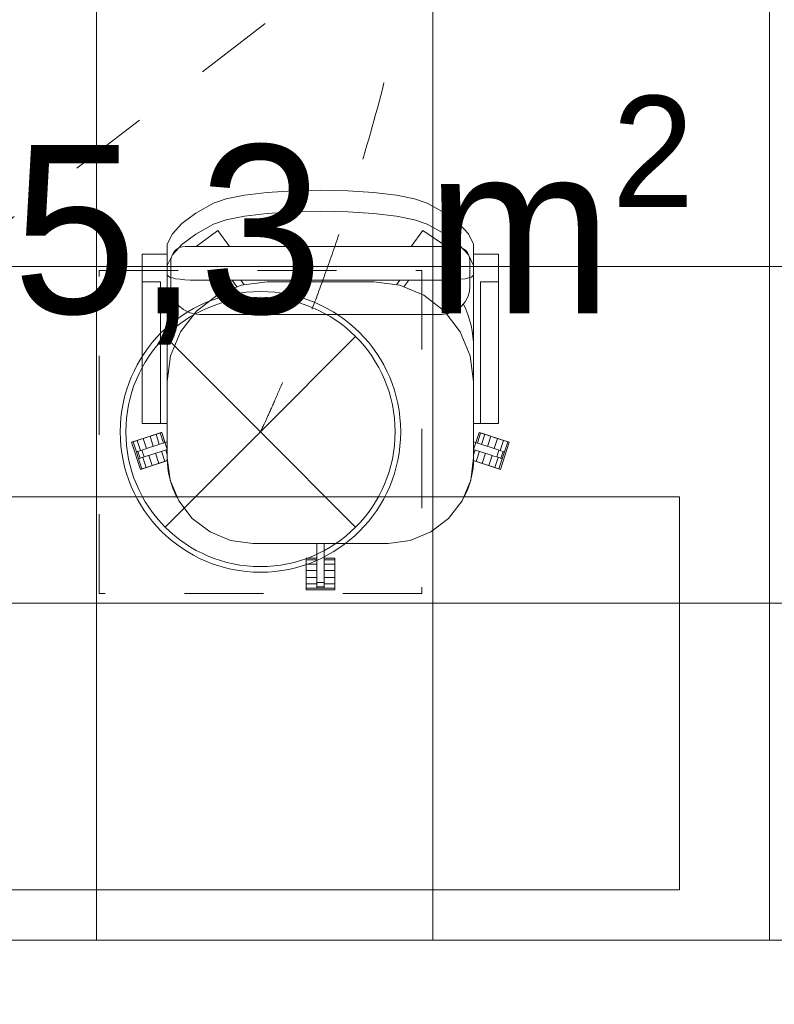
# Model space of a CAD drawing. Header units: millimetres. Extents: x -2932 to 42461, y -10716 to 17298.
# Tile 22 of 168: x 5449 to 6795, y -114 to 1640. Entities that reach past the tile are written whole.
import ezdxf

# ---------------------------------------------------------------- set-up
doc = ezdxf.new("R2010")
doc.units = ezdxf.units.MM
doc.header["$MEASUREMENT"] = 0
for name, pattern in [('Aligning Line', [635, 317.5, -317.5]), ('Dashed', [423.333333, 211.666667, -211.666667]), ('Small Dashed', [282.222222, 141.111111, -141.111111]), ('Wipeout_Contour', [1000, 0, -1000])]:
    doc.linetypes.add(name, pattern=pattern)
for name, color, linetype, lineweight in [('0_Pen_No__1', 7, 'Continuous', 13), ('A-FLOR.IFC Model_Pen_No__2', 8, 'Continuous', 15), ('ARCHICAD Zone Stamps_Pen_No__1', 7, 'Continuous', 13), ('Grids-2_Pen_No__1', 7, 'Continuous', 13), ('I-FURN.IFC Model_Pen_No__2', 8, 'Continuous', 15), ('I-WALL.IFC Model_Pen_No__2', 8, 'Continuous', 15), ('SA_LAGI_Pen_No__1', 7, 'Continuous', 13), ('SA_VALGUSTI_Pen_No__20', 1, 'Continuous', 0), ('Walls_Pen_No__1', 7, 'Continuous', 13)]:
    doc.layers.add(name, color=color, linetype=linetype, lineweight=lineweight)
doc.layers.add('Furniture-1_Pen_No__62', color=7, linetype='Continuous', lineweight=20, true_color=0xaaaaaa)
doc.layers.add('SA_LAGI_Pen_No__102', color=7, linetype='Continuous', lineweight=13, true_color=0xcccccc)
doc.styles.add('GENERATED_STYLE_1', font='txt', dxfattribs={"width": 0.95})
doc.styles.add('GENERATED_STYLE_2', font='txt', dxfattribs={"width": 0.84})
doc.dimstyles.new('GENERATED_STYLE__2', dxfattribs={"dimtxt": 200, "dimasz": 152, "dimexe": 0.18, "dimexo": 0.0625, "dimgap": 0.09, "dimtad": 1, "dimtih": 1, "dimtoh": 1, "dimdec": 0, "dimzin": 0, "dimdsep": 46, "dimtxsty": 'GENERATED_STYLE_2', "dimblk": 'ARROWHEAD_2', "dimblk1": 'ARROWHEAD_2', "dimblk2": 'ARROWHEAD_2', "dimcen": 0.09, "dimse1": 1, "dimse2": 1, "dimclrd": 7, "dimclre": 7, "dimclrt": 7, "dimadec": 0, "dimazin": 0, "dimtfac": 1, "dimtdec": 4, "dimtmove": 0, "dimatfit": 3, "dimfxl": 0, "dimtolj": 1, "dimtzin": 0, "dimarcsym": 0})
doc.dimstyles.new('GENERATED_STYLE__3', dxfattribs={"dimtxt": 200, "dimasz": 152, "dimexe": 0.18, "dimexo": 0.0625, "dimgap": 0.09, "dimtad": 1, "dimdec": 0, "dimzin": 0, "dimdsep": 46, "dimtxsty": 'GENERATED_STYLE_2', "dimblk": 'ARROWHEAD_2', "dimblk1": 'ARROWHEAD_2', "dimblk2": 'ARROWHEAD_2', "dimcen": 0.09, "dimse1": 1, "dimse2": 1, "dimclrd": 7, "dimclre": 7, "dimclrt": 7, "dimadec": 0, "dimazin": 0, "dimtfac": 1, "dimtdec": 4, "dimtmove": 0, "dimatfit": 3, "dimfxl": 0, "dimtolj": 1, "dimtzin": 0, "dimarcsym": 0})

# ---------------------------------------------------------------- blocks, each defined once
blk = doc.blocks.new('*D12')
at = {"layer": '0_Pen_No__1', "color": 7, "linetype": 'Continuous', "lineweight": 13}
for p, q in [((3785.8, -1564.6), (3785.8, -1264.6)), ((8072, -1564.6), (8072, -1264.6)), ((3843.5, -1314.6), (3728, -1514.6)), ((8129.7, -1314.6), (8014.3, -1514.6)), ((3623.3, -1414.6), (3785.8, -1414.6)), ((3785.8, -1414.6), (8072, -1414.6))]:
    blk.add_line(p, q, dxfattribs=at)
at = {"color": 254, "linetype": 'Wipeout_Contour', "lineweight": 0, "ltscale": 24264.373162}
blk.add_wipeout([(5607.3, -1406.5), (6250.5, -1406.5), (6250.5, -1142.7), (5607.3, -1142.7)], dxfattribs=at)
at = {"color": 254, "linetype": 'Wipeout_Contour', "lineweight": 0, "ltscale": 31734.976036}
blk.add_wipeout([(7613, -1406.5), (8046.1, -1406.5), (8046.1, -1142.7), (7613, -1142.7)], dxfattribs=at)
at = {"layer": '0_Pen_No__1', "color": 7, "lineweight": 13, "char_height": 200, "attachment_point": 7, "style": 'GENERATED_STYLE_2'}
for s, insert in [('\\A1;{\\pql;\\fArial|b0|i0|c0|p34;4\xa0286}', (5639.1, -1374.6)), ('\\A1;{\\pql;\\fArial|b0|i0|c0|p34;116}', (7644.9, -1374.6))]:
    blk.add_mtext(s, dxfattribs=dict(at, insert=insert))
blk = doc.blocks.new('ARROWHEAD_2')
at = {"color": 0, "linetype": 'Continuous', "lineweight": 0}
for p, q in [((-0.378, -0.655), (0.378, 0.655)), ((0, 0), (-1, 0))]:
    blk.add_line(p, q, dxfattribs=at)
blk = doc.blocks.new('*D33')
at = {"layer": '0_Pen_No__1', "color": 7, "linetype": 'Continuous', "lineweight": 13}
for p, q in [((5025, -1879.2), (5025, -1579.2)), ((7075, -1879.2), (7075, -1579.2)), ((5082.7, -1629.2), (4967.3, -1829.2)), ((7132.7, -1629.2), (7017.3, -1829.2)), ((5025, -1729.2), (7075, -1729.2))]:
    blk.add_line(p, q, dxfattribs=at)
at = {"color": 254, "linetype": 'Wipeout_Contour', "lineweight": 0, "ltscale": 25028.308348}
blk.add_wipeout([(5728.4, -1721), (6371.6, -1721), (6371.6, -1457.3), (5728.4, -1457.3)], dxfattribs=at)
at = {"layer": '0_Pen_No__1', "color": 7, "lineweight": 13, "insert": (5760.3, -1689.2), "char_height": 200, "attachment_point": 7, "style": 'GENERATED_STYLE_2'}
blk.add_mtext('\\A1;{\\pql;\\fArial|b0|i0|c0|p34;2\xa0050}', dxfattribs=at)
blk = doc.blocks.new('*D122')
at = {"layer": '0_Pen_No__1', "color": 7, "linetype": 'Continuous', "lineweight": 13}
for p, q in [((-1293.9, 57.7), (-1093.9, -57.7)), ((-1043.9, 0), (-1343.9, 0)), ((-1193.9, -700), (-1193.9, 0)), ((-1293.9, -642.3), (-1093.9, -757.7)), ((-1043.9, -700), (-1343.9, -700)), ((-1193.9, -797.8), (-1193.9, -700))]:
    blk.add_line(p, q, dxfattribs=at)
at = {"color": 254, "linetype": 'Wipeout_Contour', "lineweight": 0, "ltscale": 5586.472026}
blk.add_wipeout([(-1202, -575), (-1202, -125), (-1465.8, -125), (-1465.8, -575)], dxfattribs=at)
at = {"layer": '0_Pen_No__1', "color": 7, "lineweight": 13, "insert": (-1233.9, -543.2), "char_height": 200, "attachment_point": 7, "rotation": 90, "style": 'GENERATED_STYLE_2'}
blk.add_mtext('\\A1;{\\pql;\\fArial|b0|i0|c0|p34;700}', dxfattribs=at)
blk = doc.blocks.new('*D123')
at = {"layer": '0_Pen_No__1', "color": 7, "linetype": 'Continuous', "lineweight": 13}
for p, q in [((-1293.9, 6067.7), (-1093.9, 5952.3)), ((-1043.9, 6010), (-1343.9, 6010)), ((-1193.9, 0), (-1193.9, 6010)), ((-1293.9, 57.7), (-1093.9, -57.7)), ((-1043.9, 0), (-1343.9, 0))]:
    blk.add_line(p, q, dxfattribs=at)
at = {"color": 254, "linetype": 'Wipeout_Contour', "lineweight": 0, "ltscale": 23652.51132}
blk.add_wipeout([(-1202, 5534), (-1202, 5984.1), (-1465.8, 5984.1), (-1465.8, 5534)], dxfattribs=at)
at = {"color": 254, "linetype": 'Wipeout_Contour', "lineweight": 0, "ltscale": 13170.371674}
blk.add_wipeout([(-1202, 2683.4), (-1202, 3326.6), (-1465.8, 3326.6), (-1465.8, 2683.4)], dxfattribs=at)
at = {"layer": '0_Pen_No__1', "color": 7, "lineweight": 13, "char_height": 200, "attachment_point": 7, "rotation": 90, "style": 'GENERATED_STYLE_2'}
for s, insert in [('\\A1;{\\pql;\\fArial|b0|i0|c0|p34;420}', (-1233.9, 5565.9)), ('\\A1;{\\pql;\\fArial|b0|i0|c0|p34;6\xa0010}', (-1233.9, 2715.3))]:
    blk.add_mtext(s, dxfattribs=dict(at, insert=insert))

msp = doc.modelspace()

# ---------------------------------------------------------------- linework, layer by layer
at = {"layer": 'A-FLOR.IFC Model_Pen_No__2', "color": 8, "linetype": 'Continuous', "lineweight": 15, "flags": 128}
msp.add_lwpolyline([(-100, 6430), (0, 6430), (0, 0), (30435, 0), (30435, 6520), (38315, 6520), (38315, 12500), (12000, 12500), (12000, 7875), (8430, 7875), (8430, 12496.2), (2165, 12496.2), (2165, 11220), (-100, 11220)], close=True, dxfattribs=at)
at = {"layer": 'A-FLOR.IFC Model_Pen_No__2', "color": 8, "linetype": 'Dashed', "lineweight": 15, "flags": 128}
msp.add_lwpolyline([(0, 0), (30430, 0), (30430, 6520), (33865, 6520), (33865, 0), (38600, 0), (38600, 5615), (38315, 5615), (38315, 12500), (12000, 12500), (12000, 7905), (8430, 7905), (8430, 12496.2), (2165, 12496.2), (2165, 6180), (0, 6180)], close=True, dxfattribs=at)
at = {"layer": 'I-FURN.IFC Model_Pen_No__2', "color": 8, "linetype": 'Continuous', "lineweight": 15}
for p, q in [((5890.6, 1332.3), (5936.6, 1335.3)), ((5936.6, 1335.3), (5985.5, 1336.4)), ((5985.5, 1336.4), (6034.4, 1335.3)), ((6034.4, 1335.3), (6080.4, 1332.3)), ((5795, 1313.4), (5817.6, 1321)), ((5817.6, 1321), (5850.1, 1327.4)), ((5850.1, 1327.4), (5890.6, 1332.3)), ((6080.4, 1332.3), (6120.9, 1327.4)), ((6120.9, 1327.4), (6153.4, 1321)), ((6153.4, 1321), (6176, 1313.4)), ((5763.2, 1295.4), (5795, 1313.4)), ((5985.5, 1298.8), (5936.6, 1297.8)), ((6034.4, 1297.8), (5985.5, 1298.8)), ((6176, 1313.4), (6207.8, 1295.4)), ((5738.7, 1277.2), (5763.2, 1295.4)), ((5817.6, 1283.4), (5795, 1275.8)), ((5850.1, 1289.9), (5817.6, 1283.4)), ((5890.6, 1294.8), (5850.1, 1289.9)), ((5936.6, 1297.8), (5890.6, 1294.8)), ((6080.4, 1294.8), (6034.4, 1297.8)), ((6120.9, 1289.9), (6080.4, 1294.8)), ((6153.4, 1283.4), (6120.9, 1289.9)), ((6176, 1275.8), (6153.4, 1283.4)), ((6207.8, 1295.4), (6232.3, 1277.2)), ((5721.8, 1258.7), (5738.7, 1277.2)), ((5795, 1275.8), (5763.2, 1257.9)), ((6207.8, 1257.9), (6176, 1275.8)), ((6232.3, 1277.2), (6249.2, 1258.7)), ((5712.5, 1240), (5721.8, 1258.7)), ((5763.2, 1257.9), (5738.7, 1239.7)), ((6232.3, 1239.7), (6207.8, 1257.9)), ((6249.2, 1258.7), (6258.6, 1240)), ((5712.5, 1202.5), (5712.5, 1240)), ((5738.7, 1239.7), (5721.8, 1221.1)), ((6249.2, 1221.1), (6232.3, 1239.7)), ((6258.6, 1202.5), (6258.6, 1240)), ((5668, 1220.3), (5668, 1222.6)), ((5668, 1222.6), (5712.5, 1222.6)), ((5668, 1218.8), (5668, 1220.3)), ((5668, 1213.5), (5668, 1218.8)), ((5668, 1208.1), (5668, 1213.5)), ((5721.8, 1221.1), (5712.5, 1202.5)), ((6258.6, 1202.5), (6249.2, 1221.1)), ((6258.6, 1222.6), (6303, 1222.6)), ((6303, 1222.6), (6303, 1220.3)), ((6303, 1220.3), (6303, 1218.8)), ((6303, 1218.8), (6303, 1213.5)), ((6303, 1213.5), (6303, 1208.1)), ((5668, 1200.1), (5668, 1208.1)), ((5668, 1192.1), (5668, 1200.1)), ((5712.5, 1202.5), (5712.5, 1200.6)), ((5712.5, 1200.6), (5712.5, 1200.1)), ((5712.5, 1200.1), (5712.5, 1192.1)), ((6258.6, 1200.6), (6258.6, 1202.5)), ((6258.6, 1200.1), (6258.6, 1200.6)), ((6258.6, 1192.1), (6258.6, 1200.1)), ((6303, 1208.1), (6303, 1200.1)), ((6303, 1200.1), (6303, 1192.1)), ((5668, 1184.8), (5668, 1192.1)), ((5668, 1173.2), (5668, 1184.8)), ((5712.5, 1192.1), (5712.5, 1182.7)), ((5712.5, 1184.8), (5714.4, 1183.1)), ((5712.5, 1182.7), (5712.5, 1173.2)), ((5714.4, 1183.1), (5716.3, 1181.4)), ((5716.3, 1181.4), (5721.8, 1180)), ((5721.8, 1180), (5727.3, 1178.6)), ((5727.3, 1178.6), (5735.6, 1177.6)), ((5735.6, 1177.6), (5743.8, 1176.7)), ((5743.8, 1176.7), (5753.5, 1176.3)), ((5753.5, 1176.3), (5763.3, 1176)), ((5763.3, 1176), (6207.8, 1176)), ((5836.7, 1164), (5828, 1176)), ((5843.7, 1176), (5849.6, 1167.8)), ((6121.4, 1167.8), (6127.3, 1176)), ((6143, 1176), (6134.3, 1164)), ((6207.8, 1176), (6217.5, 1176.3)), ((6217.5, 1176.3), (6227.2, 1176.7)), ((6227.2, 1176.7), (6235.4, 1177.6)), ((6235.4, 1177.6), (6243.7, 1178.6)), ((6243.7, 1178.6), (6249.2, 1180)), ((6249.2, 1180), (6254.7, 1181.4)), ((6254.7, 1181.4), (6256.6, 1183.1)), ((6256.6, 1183.1), (6258.6, 1184.8)), ((6258.6, 1182.7), (6258.6, 1192.1)), ((6258.6, 1173.2), (6258.6, 1182.7)), ((6303, 1192.1), (6303, 1184.8)), ((6303, 1184.8), (6303, 1173.2)), ((5668, 970), (5668, 1173.2)), ((5712.5, 1173.2), (5712.5, 970)), ((5844.2, 1167.1), (5801.4, 1149.4)), ((5890.3, 1173.2), (5844.2, 1167.1)), ((6080.8, 1173.2), (5890.3, 1173.2)), ((6126.8, 1167.1), (6080.8, 1173.2)), ((6169.7, 1149.4), (6126.8, 1167.1)), ((6258.6, 970), (6258.6, 1173.2)), ((6303, 1173.2), (6303, 970)), ((5801.4, 1149.4), (5764.5, 1121.1)), ((6206.5, 1121.1), (6169.7, 1149.4)), ((5764.5, 1121.1), (5736.3, 1084.3)), ((6234.7, 1084.3), (6206.5, 1121.1)), ((5736.3, 1084.3), (5718.5, 1041.4)), ((6252.5, 1041.4), (6234.7, 1084.3)), ((5718.5, 1041.4), (5712.5, 995.4)), ((6258.6, 995.4), (6252.5, 1041.4)), ((5668, 958.4), (5668, 970)), ((5712.5, 970), (5712.5, 960.5)), ((6258.6, 960.5), (6258.6, 970)), ((6303, 970), (6303, 958.4)), ((5668, 951.1), (5668, 958.4)), ((5668, 943.1), (5668, 951.1)), ((5712.5, 960.5), (5712.5, 951.1)), ((5712.5, 951.1), (5712.5, 943.1)), ((6258.6, 951.1), (6258.6, 960.5)), ((6258.6, 943.1), (6258.6, 951.1)), ((6303, 958.4), (6303, 951.1)), ((6303, 951.1), (6303, 943.1)), ((5668, 935.1), (5668, 943.1)), ((5668, 929.7), (5668, 935.1)), ((5668, 924.4), (5668, 929.7)), ((5712.5, 943.1), (5712.5, 935.1)), ((5712.5, 935.1), (5712.5, 929.7)), ((5712.5, 929.7), (5712.5, 924.4)), ((6258.6, 935.1), (6258.6, 943.1)), ((6258.6, 929.7), (6258.6, 935.1)), ((6258.6, 924.4), (6258.6, 929.7)), ((6303, 943.1), (6303, 935.1)), ((6303, 935.1), (6303, 929.7)), ((6303, 929.7), (6303, 924.4)), ((5668, 922.9), (5668, 924.4)), ((5668, 920.6), (5668, 922.9)), ((5668, 920.6), (5712.5, 920.6)), ((5712.5, 924.4), (5712.5, 922.5)), ((5712.5, 922.5), (5712.5, 920.6)), ((5712.5, 920.6), (5712.5, 859.4)), ((6258.6, 922.5), (6258.6, 924.4)), ((6258.6, 920.6), (6258.6, 922.5)), ((6258.6, 920.6), (6303, 920.6)), ((6258.6, 859.4), (6258.6, 920.6)), ((6303, 924.4), (6303, 922.9)), ((6303, 922.9), (6303, 920.6)), ((5669.7, 894.1), (5675.7, 896)), ((5675.7, 896), (5681.7, 898)), ((5681.7, 898), (5687, 899.7)), ((5687.5, 879.9), (5681.7, 898)), ((5687, 899.7), (5692.4, 901.5)), ((5692.4, 901.5), (5696.1, 902.7)), ((5698.3, 883.4), (5692.4, 901.5)), ((5696.1, 902.7), (5699.9, 903.9)), ((5699.9, 903.9), (5701.6, 904.5)), ((5705.7, 885.8), (5699.9, 903.9)), ((5701.6, 904.5), (5702.5, 904.8)), ((5702.5, 904.8), (5708.4, 886.6)), ((6262.6, 886.6), (6268.5, 904.8)), ((6271.1, 903.9), (6265.3, 885.8)), ((6268.5, 904.8), (6269.8, 904.3)), ((6269.8, 904.3), (6271.1, 903.9)), ((6271.1, 903.9), (6274.9, 902.7)), ((6278.6, 901.5), (6272.7, 883.4)), ((6274.9, 902.7), (6278.6, 901.5)), ((6278.6, 901.5), (6284, 899.7)), ((6289.3, 898), (6283.5, 879.9)), ((6284, 899.7), (6289.3, 898)), ((6289.3, 898), (6295.3, 896)), ((6295.3, 896), (6301.3, 894.1)), ((5648.9, 887.3), (5649.8, 887.6)), ((5664.6, 839), (5648.9, 887.3)), ((5649.8, 887.6), (5651.5, 888.2)), ((5651.5, 888.2), (5655.2, 889.4)), ((5657.4, 870.1), (5651.5, 888.2)), ((5655.2, 889.4), (5659, 890.6)), ((5659, 890.6), (5664.3, 892.4)), ((5659, 890.6), (5664.9, 872.5)), ((5664.3, 892.4), (5669.7, 894.1)), ((5675.6, 876), (5669.7, 894.1)), ((5677.4, 876.6), (5712.5, 888)), ((6258.6, 888), (6293.6, 876.6)), ((6301.3, 894.1), (6295.4, 876)), ((6301.3, 894.1), (6306.7, 892.4)), ((6306.1, 872.5), (6312, 890.6)), ((6322.1, 887.3), (6306.4, 839)), ((6306.7, 892.4), (6312, 890.6)), ((6312, 890.6), (6315.8, 889.4)), ((6319.5, 888.2), (6313.6, 870.1)), ((6315.8, 889.4), (6319.5, 888.2)), ((6319.5, 888.2), (6320.8, 887.8)), ((6320.8, 887.8), (6322.1, 887.3)), ((5657.4, 870.1), (5659.1, 870.6)), ((5661.3, 858), (5657.4, 870.1)), ((5659.1, 870.6), (5660, 870.9)), ((5660, 870.9), (5663.6, 872.1)), ((5663.9, 858.8), (5660, 870.9)), ((5663.6, 872.1), (5667.2, 873.2)), ((5667.5, 860), (5663.9, 858.8)), ((5667.2, 873.2), (5672.3, 874.9)), ((5671.1, 861.2), (5667.2, 873.2)), ((5671.1, 861.2), (5667.5, 860)), ((5668.8, 860.4), (5674.7, 842.3)), ((5674.7, 862.3), (5671.1, 861.2)), ((5672.3, 874.9), (5677.4, 876.6)), ((5681.3, 864.5), (5674.7, 862.3)), ((5685.4, 845.8), (5679.5, 863.9)), ((5712.5, 874.6), (5681.3, 864.5)), ((5697.4, 849.7), (5691.5, 867.8)), ((5708.1, 853.2), (5702.2, 871.3)), ((5712.5, 865.1), (5709.7, 873.7)), ((5712.3, 874.6), (5712.5, 874.2)), ((6258.6, 874.2), (6258.7, 874.6)), ((6289.7, 864.5), (6258.6, 874.6)), ((6261.3, 873.7), (6258.6, 865.1)), ((6268.8, 871.3), (6262.9, 853.2)), ((6279.5, 867.8), (6273.6, 849.7)), ((6291.5, 863.9), (6285.6, 845.8)), ((6294.8, 862.8), (6289.7, 864.5)), ((6293.6, 876.6), (6300.3, 874.4)), ((6299.9, 861.2), (6294.8, 862.8)), ((6296.3, 842.3), (6302.2, 860.4)), ((6303.8, 873.2), (6299.9, 861.2)), ((6303.5, 860), (6299.9, 861.2)), ((6300.3, 874.4), (6303.8, 873.2)), ((6307.1, 858.8), (6303.5, 860)), ((6303.8, 873.2), (6307.4, 872.1)), ((6311, 870.9), (6307.1, 858.8)), ((6307.4, 872.1), (6311, 870.9)), ((6313.6, 870.1), (6309.7, 858)), ((6311, 870.9), (6312.3, 870.5)), ((6312.3, 870.5), (6313.6, 870.1)), ((5662.6, 858.4), (5661.3, 858)), ((5667.2, 839.9), (5661.3, 858)), ((5663.9, 858.8), (5662.6, 858.4)), ((5674.7, 842.3), (5670.9, 841.1)), ((5680, 844), (5674.7, 842.3)), ((5685.4, 845.8), (5680, 844)), ((5691.4, 847.7), (5685.4, 845.8)), ((5697.4, 849.7), (5691.4, 847.7)), ((5702.7, 851.4), (5697.4, 849.7)), ((5708.1, 853.2), (5702.7, 851.4)), ((5711.8, 854.4), (5708.1, 853.2)), ((5713.1, 854.8), (5711.8, 854.4)), ((5712.5, 859.4), (5717.6, 820)), ((6253.4, 820), (6258.6, 859.4)), ((6259.2, 854.4), (6257.9, 854.8)), ((6262.9, 853.2), (6259.2, 854.4)), ((6268.3, 851.4), (6262.9, 853.2)), ((6273.6, 849.7), (6268.3, 851.4)), ((6279.6, 847.7), (6273.6, 849.7)), ((6285.6, 845.8), (6279.6, 847.7)), ((6291, 844), (6285.6, 845.8)), ((6296.3, 842.3), (6291, 844)), ((6300.1, 841.1), (6296.3, 842.3)), ((6309.7, 858), (6303.8, 839.9)), ((6308, 858.5), (6307.1, 858.8)), ((6309.7, 858), (6308, 858.5)), ((5665.9, 839.4), (5664.6, 839)), ((5667.2, 839.9), (5665.9, 839.4)), ((5670.9, 841.1), (5667.2, 839.9)), ((6303.8, 839.9), (6300.1, 841.1)), ((6305.5, 839.3), (6303.8, 839.9)), ((6306.4, 839), (6305.5, 839.3)), ((5717.6, 820), (5732.9, 783.2)), ((6238.1, 783.2), (6253.4, 820)), ((5265.5, 790), (6625.5, 790)), ((6625.5, 790), (6625.5, 90)), ((5732.9, 783.2), (5757.1, 751.7)), ((6213.9, 751.7), (6238.1, 783.2)), ((5757.1, 751.7), (5788.7, 727.5)), ((6182.4, 727.5), (6213.9, 751.7)), ((5788.7, 727.5), (5825.4, 712.2)), ((6145.6, 712.2), (6182.4, 727.5)), ((5825.4, 712.2), (5864.9, 707)), ((5864.9, 707), (6106.2, 707)), ((5979.2, 648.1), (5979.2, 707)), ((5991.9, 707), (5991.9, 648.1)), ((6106.2, 707), (6145.6, 712.2)), ((5960.1, 679.7), (5960.1, 680.7)), ((5960.1, 680.7), (5979.2, 680.7)), ((5960.1, 677.9), (5960.1, 679.7)), ((5960.1, 674), (5960.1, 677.9)), ((5979.2, 677.9), (5960.1, 677.9)), ((5960.1, 670.1), (5960.1, 674)), ((5960.1, 664.4), (5960.1, 670.1)), ((5979.2, 670.1), (5960.1, 670.1)), ((5991.9, 680.7), (6010.9, 680.7)), ((6010.9, 677.9), (5991.9, 677.9)), ((6010.9, 670.1), (5991.9, 670.1)), ((6010.9, 680.7), (6010.9, 679.3)), ((6010.9, 679.3), (6010.9, 677.9)), ((6010.9, 677.9), (6010.9, 674)), ((6010.9, 674), (6010.9, 670.1)), ((6010.9, 670.1), (6010.9, 664.4)), ((5960.1, 658.8), (5960.1, 664.4)), ((5960.1, 652.5), (5960.1, 658.8)), ((5979.2, 658.8), (5960.1, 658.8)), ((5960.1, 646.2), (5960.1, 652.5)), ((6010.9, 658.8), (5991.9, 658.8)), ((6010.9, 664.4), (6010.9, 658.8)), ((6010.9, 658.8), (6010.9, 652.5)), ((6010.9, 652.5), (6010.9, 646.2)), ((5960.1, 640.6), (5960.1, 646.2)), ((5979.2, 646.2), (5960.1, 646.2)), ((5960.1, 634.9), (5960.1, 640.6)), ((5960.1, 631), (5960.1, 634.9)), ((5960.1, 634.9), (5979.2, 634.9)), ((5979.2, 642.7), (5979.2, 648.1)), ((5979.2, 637.3), (5979.2, 642.7)), ((5979.2, 633.6), (5979.2, 637.3)), ((5991.9, 637.3), (5979.2, 637.3)), ((5979.2, 629.8), (5979.2, 633.6)), ((5991.9, 648.1), (5991.9, 641.1)), ((6010.9, 646.2), (5991.9, 646.2)), ((5991.9, 641.1), (5991.9, 637.3)), ((5991.9, 637.3), (5991.9, 633.6)), ((5991.9, 634.9), (6010.9, 634.9)), ((5991.9, 633.6), (5991.9, 629.8)), ((6010.9, 646.2), (6010.9, 640.6)), ((6010.9, 640.6), (6010.9, 634.9)), ((6010.9, 634.9), (6010.9, 631)), ((5960.1, 627.1), (5960.1, 631)), ((5960.1, 625.3), (5960.1, 627.1)), ((5979.2, 627.1), (5960.1, 627.1)), ((5960.1, 624.3), (5960.1, 625.3)), ((6010.9, 624.3), (5960.1, 624.3)), ((5979.2, 628.9), (5979.2, 629.8)), ((5991.9, 629.8), (5979.2, 629.8)), ((5979.2, 627.1), (5979.2, 628.9)), ((5991.9, 627.1), (5979.2, 627.1)), ((5991.9, 629.8), (5991.9, 628.5)), ((5991.9, 628.5), (5991.9, 627.1)), ((6010.9, 627.1), (5991.9, 627.1)), ((6010.9, 631), (6010.9, 627.1)), ((6010.9, 627.1), (6010.9, 625.7)), ((6010.9, 625.7), (6010.9, 624.3)), ((5265.5, 90), (6625.5, 90))]:
    msp.add_line(p, q, dxfattribs=at)
at = {"layer": 'I-WALL.IFC Model_Pen_No__2', "color": 8, "linetype": 'Continuous', "lineweight": 15}
msp.add_line((7075, 0), (5025, 0), dxfattribs=at)
at = {"layer": 'SA_LAGI_Pen_No__1', "color": 7, "linetype": 'Small Dashed', "lineweight": 13}
msp.add_line((3760.7, 0), (8035.5, 3283.5), dxfattribs=at)
at = {"layer": 'SA_VALGUSTI_Pen_No__20', "color": 1, "linetype": 'Small Dashed', "lineweight": 0}
msp.add_open_spline([(6032.8, 3198.4), (6032.8, 3198.4), (6233.8, 2582), (6175.5, 1957.7), (6124.3, 1410.6), (5878.6, 905.8), (5878.6, 905.8)], degree=3, knots=[0, 0, 0, 0, 1, 1, 1, 2, 2, 2, 2], dxfattribs=at)

# ---------------------------------------------------------------- texts
at = {"layer": 'ARCHICAD Zone Stamps_Pen_No__1', "color": 7, "lineweight": 13, "insert": (5215.4, 1504.5), "char_height": 300, "attachment_point": 1, "style": 'GENERATED_STYLE_1'}
msp.add_mtext('\\A1;{\\pql;\\pt0,100;\\fSwis721 Lt BT|b0|i0|c0|p34;15,3\\fSwis721 Lt BT|b0|i0|c0|p34;\\A1{\\H.66x;\\S^  ;}\\fSwis721 Lt BT|b0|i0|c0|p34; m\\fSwis721 Lt BT|b0|i0|c0|p34;\\A1{\\H.66x;\\S2^  ;}}', dxfattribs=at)

# ---------------------------------------------------------------- next in the draw order: dimensions: what is measured, and where the dimension line sits
at = {"color": 7, "linetype": 'Continuous', "lineweight": 13}
dim = msp.add_linear_dim(base=(8072, -1414.6), p1=(3785.7, 1837.7), p2=(8072, 1526), dimstyle='GENERATED_STYLE__2', dxfattribs=at)
dim.commit()
dim.dimension.update_dxf_attribs({"geometry": '*D12', "text_midpoint": (5992.4, -1274.6), "dimtype": 160})

# ---------------------------------------------------------------- next in the draw order: dimensions: what is measured, and where the dimension line sits
dim = msp.add_linear_dim(base=(7075, -1729.2), p1=(5025, 0), p2=(7075, 0), dimstyle='GENERATED_STYLE__2', dxfattribs=at)
dim.commit()
dim.dimension.update_dxf_attribs({"geometry": '*D33', "text_midpoint": (6113.5, -1589.2), "dimtype": 160})

# ---------------------------------------------------------------- next in the draw order: dimensions: what is measured, and where the dimension line sits
dim = msp.add_linear_dim(base=(-1193.9, 0), p1=(15450.3, -700), p2=(15450.3, 0), angle=90, dimstyle='GENERATED_STYLE__3', dxfattribs=at)
dim.commit()
dim.dimension.update_dxf_attribs({"geometry": '*D122', "text_midpoint": (-1333.9, -307.7), "dimtype": 160, "text_rotation": 90})

# ---------------------------------------------------------------- next in the draw order: dimensions: what is measured, and where the dimension line sits
dim = msp.add_linear_dim(base=(-1193.9, 6010), p1=(15450.3, 0), p2=(680, 6010), angle=90, dimstyle='GENERATED_STYLE__3', dxfattribs=at)
dim.commit()
dim.dimension.update_dxf_attribs({"geometry": '*D123', "text_midpoint": (-1333.9, 3068.5), "dimtype": 160, "text_rotation": 90})

# ---------------------------------------------------------------- next in the draw order: hatches: boundary and pattern name
at = {"layer": 'SA_LAGI_Pen_No__102', "linetype": 'Continuous', "lineweight": 13, "true_color": 0xcccccc}
h = msp.add_hatch(dxfattribs=at)
h.set_pattern_fill('Grid_60x60_0001', color=254, style=0, pattern_type=2)
h.set_pattern_definition([(90, (3785.75, 3e-12), (-600, 0), []), (180, (3785.75, 3e-12), (0, 600), [])])
h.paths.add_polyline_path([(3785.7, 0), (8072, 0), (8072, 3329.5), (5337.8, 3329.5), (5337.8, 3944.3), (3785.7, 3944.3)])

# ---------------------------------------------------------------- next in the draw order: linework, layer by layer
at = {"layer": 'Furniture-1_Pen_No__62', "color": 253, "linetype": 'Continuous', "lineweight": 20, "true_color": 0xaaaaaa}
for p, q in [((5802.9, 1264.6), (5763.8, 1236.3)), ((5823.5, 1236.3), (5802.9, 1264.6)), ((6147.5, 1236.3), (6168.1, 1264.6)), ((6168.1, 1264.6), (6210.3, 1236.3)), ((6226.7, 1236.3), (5744.3, 1236.3)), ((5719, 1211), (5719, 1165.9)), ((6252, 1211), (6252, 1165.9)), ((5668, 1173.2), (5700.3, 1173.2)), ((5668, 920.6), (5668, 1173.2)), ((5700.3, 920.6), (5700.3, 1173.2)), ((6271.1, 920.6), (6271.1, 1173.2)), ((6303, 1173.2), (6271.1, 1173.2)), ((6303, 920.6), (6303, 1173.2)), ((6201.3, 1115.2), (5769.7, 1115.2)), ((5712.5, 859.4), (5712.5, 1055.2)), ((6258.6, 859.4), (6258.6, 1055.2)), ((5668, 920.6), (5700.3, 920.6)), ((6303, 920.6), (6271.1, 920.6)), ((5648.9, 887.3), (5702.5, 904.8)), ((5702.5, 904.8), (5712.5, 874.2)), ((6268.5, 904.8), (6258.6, 874.2)), ((6322.1, 887.3), (6268.5, 904.8)), ((5664.6, 839), (5648.9, 887.3)), ((6322.1, 887.3), (6306.4, 839)), ((5712.5, 854.6), (5664.6, 839)), ((6306.4, 839), (6258.5, 854.6)), ((5265.5, 790), (6625.5, 790)), ((6625.5, 790), (6625.5, 90)), ((5265.5, 90), (6625.5, 90))]:
    msp.add_line(p, q, dxfattribs=at)
for centre, radius, start, end in [((5744.3, 1211), 25.2, 90, 180), ((6226.7, 1211), 25.2, 0, 90), ((5769.7, 1165.9), 50.7, 180, 270), ((6201.3, 1165.9), 50.7, 270, 0), ((5890.3, 1055.2), 177.8, 153.8316, 180), ((6080.8, 1055.2), 177.8, 0, 26.1658), ((5864.9, 859.4), 152.4, 180, 207.4718), ((6106.2, 859.4), 152.4, 332.5282, 0)]:
    msp.add_arc(centre, radius, start, end, dxfattribs=at)
at = {"layer": 'Grids-2_Pen_No__1', "color": 7, "linetype": 'Aligning Line', "lineweight": 13}
msp.add_line((121.4, 0), (38421.6, 0), dxfattribs=at)
at = {"layer": 'SA_LAGI_Pen_No__1', "color": 7, "linetype": 'Continuous', "lineweight": 13, "flags": 128}
msp.add_lwpolyline([(3785.7, 0), (8072, 0), (8072, 3329.5), (5337.8, 3329.5), (5337.8, 3944.3), (3785.7, 3944.3)], close=True, dxfattribs=at)
at = {"layer": 'SA_VALGUSTI_Pen_No__20', "color": 1, "linetype": 'Small Dashed', "lineweight": 0}
for p, q in [((5590.9, 1193.5), (6166.3, 1193.5)), ((5590.9, 618.1), (5590.9, 1193.5)), ((6166.3, 1193.5), (6166.3, 618.1)), ((6166.3, 618.1), (5590.9, 618.1))]:
    msp.add_line(p, q, dxfattribs=at)
at = {"layer": 'SA_VALGUSTI_Pen_No__20', "color": 1, "linetype": 'Continuous', "lineweight": 0}
for q in [(5708.9, 1075.5), (6048.3, 1075.5), (5708.9, 736.1), (6048.3, 736.1)]:
    msp.add_line((5878.6, 905.8), q, dxfattribs=at)
msp.add_circle((5878.6, 905.8), 240, dxfattribs=at)
for start, end in [(0, 180), (180, 0)]:
    msp.add_arc((5878.6, 905.8), 250, start, end, dxfattribs=at)
at = {"layer": 'Walls_Pen_No__1', "color": 7, "linetype": 'Continuous', "lineweight": 13}
msp.add_line((5025, 0), (7075, 0), dxfattribs=at)

doc.saveas('drawing.dxf')
